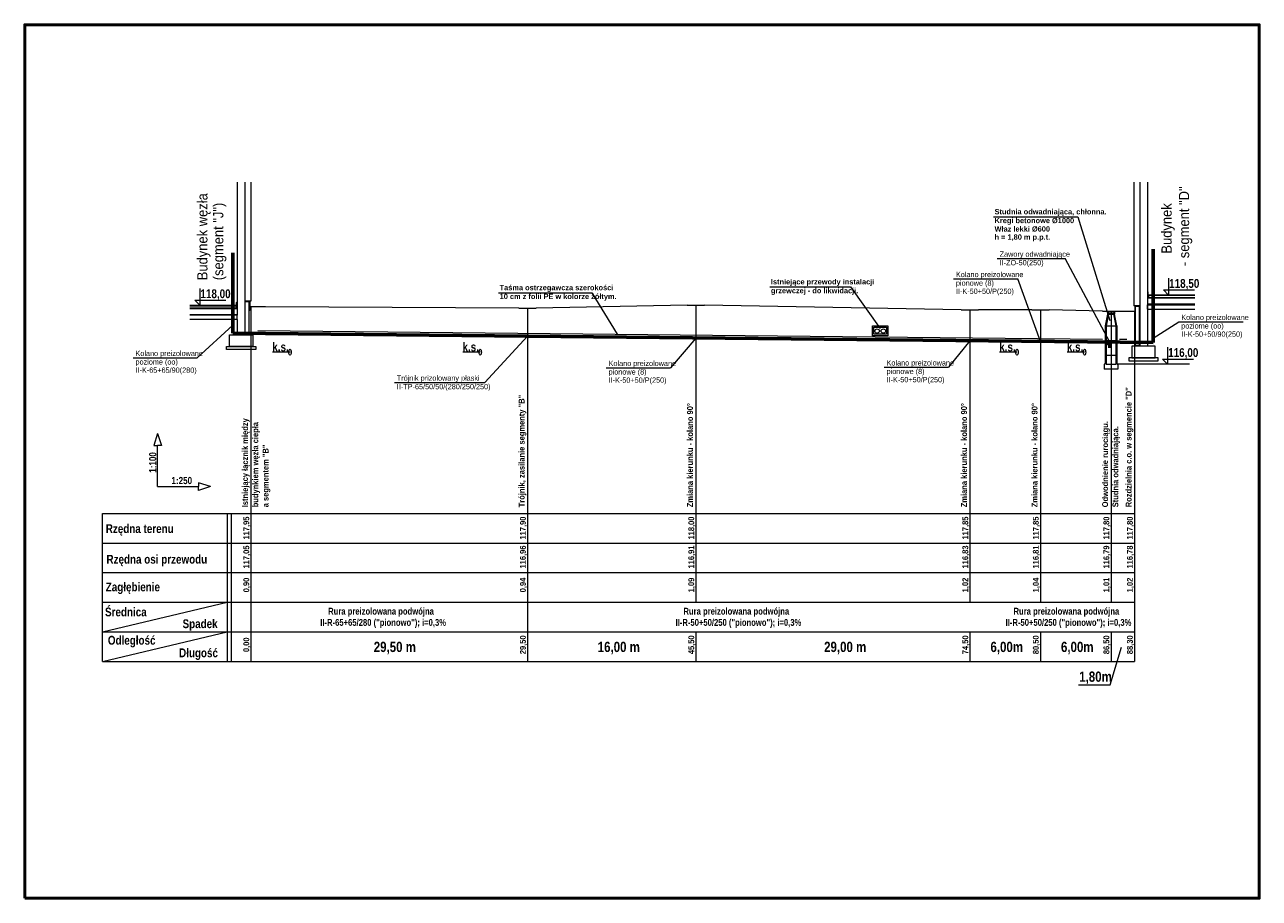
# Model space of a CAD drawing. Header units: millimetres. Extents: x -13172 to 86547, y 20 to 116183.
# Tile 33 of 52: x 3492 to 7692, y 57220 to 60190. Entities that reach past the tile are written whole.
import ezdxf
from ezdxf.enums import TextEntityAlignment as Align

# ---------------------------------------------------------------- set-up
doc = ezdxf.new("R2010")
doc.units = ezdxf.units.MM
doc.header["$LTSCALE"] = 0.7
doc.layers.add('________________nie_druk', color=3, linetype='Continuous', lineweight=50, plot=False)
for name, color, linetype, lineweight in [('____________co_odnośniki', 7, 'Continuous', 15), ('____________co_rury_zasilanie', 1, 'Continuous', 60), ('____________co_urządzenia', 1, 'Continuous', 30), ('____________gaz_odnośniki', 7, 'Continuous', 15), ('____________gaz_opisy', 7, 'Continuous', 30), ('____________gaz_rury', 42, 'Continuous', 60), ('____________kan_s_rury', 36, 'Continuous', 60), ('ETYKIETY_PRZEWODOW', 7, 'Continuous', 18)]:
    doc.layers.add(name, color=color, linetype=linetype, lineweight=lineweight)
doc.layers.add('ARMATURA', color=7, linetype='Continuous')
doc.styles.add('arial', font='arial.ttf', dxfattribs={"width": 0.9})
doc.styles.add('Ariel', font='arialbd.ttf', dxfattribs={"width": 0.8})

# ---------------------------------------------------------------- blocks, each defined once
blk = doc.blocks.new('ss')
at = {"layer": '____________co_urządzenia', "color": 7, "lineweight": 20}
blk.add_circle((-17.7, -13.4), 10, dxfattribs=at)

msp = doc.modelspace()

# ---------------------------------------------------------------- linework, layer by layer
at = {"layer": '________________nie_druk'}
msp.add_lwpolyline([(3491.775, 57220.135), (7691.775, 57220.135), (7691.775, 60190.135), (3491.775, 60190.135)], close=True, dxfattribs=at)
at = {"layer": '____________co_odnośniki'}
for p, q in [((4261.339, 59231.115), (4261.339, 58024.83)), ((7187.268, 59216.115), (7187.268, 58226.43)), ((7267.268, 59216.115), (7267.268, 58024.83)), ((5202.314, 59129.541), (5202.314, 58024.83)), ((3943.825, 58800.177), (3930.919, 58759.335)), ((3943.825, 58800.177), (3956.731, 58759.335)), ((3930.919, 58759.335), (3943.825, 58759.335)), ((3943.825, 58619.611), (3943.825, 58759.335)), ((3956.731, 58759.335), (3943.825, 58759.335)), ((4124.392, 58619.611), (4083.549, 58632.517)), ((4083.549, 58632.517), (4083.549, 58619.611)), ((3943.825, 58619.611), (4083.549, 58619.611)), ((4124.392, 58619.611), (4083.549, 58606.705)), ((4083.549, 58606.705), (4083.549, 58619.611)), ((3756.823, 58024.83), (3756.823, 58528.83)), ((3756.823, 58528.83), (7267.268, 58528.83)), ((4180.127, 58528.83), (4180.127, 58024.83)), ((4194.103, 58528.83), (4194.103, 58024.83)), ((3756.823, 58428.03), (7267.268, 58428.03)), ((3756.823, 58327.23), (7267.268, 58327.23)), ((3756.823, 58125.63), (4180.127, 58226.43)), ((3756.823, 58226.43), (7267.268, 58226.43)), ((3756.823, 58024.83), (4180.127, 58125.63)), ((3756.823, 58125.63), (7267.268, 58125.63)), ((5775.088, 58125.63), (5775.088, 58024.83)), ((6707.268, 58125.63), (6707.268, 58024.83)), ((6947.268, 58125.63), (6947.268, 58024.83)), ((7187.268, 58125.63), (7187.268, 58024.83)), ((7184.071, 57945.402), (7223.278, 58073.967)), ((3756.823, 58024.83), (7267.268, 58024.83)), ((7076.477, 57945.402), (7184.071, 57945.402))]:
    msp.add_line(p, q, dxfattribs=at)
at = {"layer": '____________co_rury_zasilanie'}
for p, q in [((4199.819, 59141.115), (4199.819, 59414.627)), ((7330.486, 59109.654), (7330.486, 59426.771)), ((4199.819, 59141.115), (5200.814, 59131.056)), ((5203.814, 59131.026), (7330.486, 59109.654)), ((7183.442, 59111.132), (7183.442, 59091.726))]:
    msp.add_line(p, q, dxfattribs=at)
msp.add_circle((5202.314, 59131.041), 1.5, dxfattribs=at)
at = {"layer": '____________co_urządzenia', "color": 7, "lineweight": 20}
for p, q in [((7175.168, 59206.115), (7167.268, 59166.615)), ((7179.168, 59206.115), (7171.268, 59166.615)), ((7175.168, 59206.115), (7199.368, 59206.115)), ((7175.268, 59216.115), (7175.268, 59206.115)), ((7175.268, 59211.115), (7199.268, 59211.115)), ((7177.268, 59216.115), (7177.268, 59206.115)), ((7195.368, 59206.115), (7203.268, 59166.615)), ((7197.268, 59216.115), (7197.268, 59206.115)), ((7199.268, 59216.115), (7199.268, 59206.115)), ((7207.268, 59166.615), (7199.368, 59206.115)), ((7167.268, 59166.615), (7207.268, 59166.615)), ((7167.268, 59166.615), (7167.268, 59036.115)), ((7171.268, 59166.615), (7171.268, 59036.115)), ((7203.268, 59166.615), (7203.268, 59036.115)), ((7207.268, 59166.615), (7207.268, 59036.115)), ((7167.268, 59116.615), (7207.268, 59116.615)), ((7167.268, 59066.615), (7207.268, 59066.615)), ((7163.571, 59036.115), (7163.571, 59018.893)), ((7167.268, 59036.115), (7163.571, 59036.115)), ((7210.964, 59018.893), (7163.571, 59018.893)), ((7171.268, 59036.115), (7203.268, 59036.115)), ((7207.268, 59036.115), (7210.964, 59036.115)), ((7210.964, 59036.115), (7210.964, 59018.893))]:
    msp.add_line(p, q, dxfattribs=at)
for points in [[(6375.911, 59166.32), (6428.625, 59166.32), (6428.625, 59132.483), (6375.911, 59132.483)], [(6380.911, 59161.32), (6423.625, 59161.32), (6423.625, 59137.483), (6380.911, 59137.483)]]:
    msp.add_lwpolyline(points, close=True, dxfattribs=at)
for centre in [(6391.664, 59148.511), (6412.871, 59148.511)]:
    msp.add_circle(centre, 7.569, dxfattribs=at)
at = {"layer": '____________gaz_odnośniki'}
for p, q in [((4214.339, 59654.4), (4214.339, 59203.115)), ((4240.839, 59654.4), (4240.839, 59136.115)), ((4260.839, 59654.4), (4260.839, 59401.115)), ((4261.339, 59654.4), (4261.339, 59401.115)), ((7264.706, 59654.4), (7264.706, 59386.115)), ((7265.206, 59654.4), (7265.206, 59386.115)), ((7285.206, 59654.4), (7285.206, 59097.75)), ((7311.706, 59654.4), (7311.706, 59173.115)), ((6787.615, 59537.129), (7074.941, 59537.129)), ((7074.941, 59537.129), (7182.912, 59184.651)), ((4260.839, 59401.161), (4260.839, 59250.115)), ((4261.339, 59401.161), (4261.339, 59249.809)), ((7264.706, 59386.161), (7264.706, 59234.809)), ((7265.206, 59386.161), (7265.206, 59235.115)), ((7383.017, 59328.409), (7383.017, 59271.115)), ((4087.573, 59293.409), (4087.573, 59236.115)), ((5103.969, 59279.043), (5421.107, 59279.043)), ((5421.107, 59279.043), (5507.283, 59137.976)), ((6026.715, 59298.861), (6300.635, 59298.861)), ((6300.635, 59298.861), (6402.443, 59157.794)), ((7472.137, 59271.115), (7312.706, 59271.115)), ((7312.706, 59269.115), (7312.706, 59271.115)), ((7312.706, 59269.115), (7314.706, 59269.115)), ((7472.137, 59269.115), (7314.706, 59269.115)), ((7314.706, 59269.115), (7314.706, 59262.115)), ((7472.137, 59262.115), (7314.706, 59262.115)), ((7365.607, 59288.524), (7471.63, 59288.524)), ((7365.607, 59288.524), (7383.017, 59271.115)), ((4053.908, 59236.115), (4213.339, 59236.115)), ((4053.908, 59234.115), (4211.339, 59234.115)), ((4053.908, 59227.115), (4211.339, 59227.115)), ((4053.908, 59225.115), (4213.339, 59225.115)), ((4070.164, 59253.524), (4176.186, 59253.524)), ((4070.164, 59253.524), (4087.573, 59236.115)), ((4211.339, 59234.115), (4211.339, 59227.115)), ((4213.339, 59234.115), (4211.339, 59234.115)), ((4213.339, 59234.115), (4213.339, 59236.115)), ((4260.839, 59250.115), (4240.839, 59250.115)), ((4242.339, 59136.115), (4242.339, 59248.115)), ((4255.339, 59248.115), (4242.339, 59248.115)), ((4255.339, 59139.115), (4255.339, 59248.115)), ((4311.339, 59231.115), (4257.839, 59231.115)), ((4311.339, 59231.115), (4257.839, 59231.115)), ((5172.886, 59226.115), (4311.339, 59231.115)), ((5172.886, 59226.115), (5231.742, 59226.115)), ((5202.314, 59226.115), (5202.314, 59132.541)), ((5745.66, 59236.115), (5231.742, 59226.115)), ((5745.66, 59236.115), (5804.517, 59236.115)), ((5775.088, 59236.115), (5775.088, 58226.43)), ((6677.839, 59221.115), (5804.517, 59236.115)), ((6677.839, 59221.115), (6736.696, 59221.115)), ((6707.268, 59221.115), (6707.268, 58226.43)), ((6917.839, 59221.115), (6736.696, 59221.115)), ((6917.839, 59221.115), (6976.696, 59221.115)), ((6947.268, 59221.115), (6947.268, 58226.43)), ((7157.839, 59216.115), (6976.696, 59221.115)), ((7265.206, 59235.115), (7285.206, 59235.115)), ((7270.706, 59233.115), (7283.706, 59233.115)), ((7270.706, 59100.75), (7270.706, 59233.115)), ((7283.706, 59100.75), (7283.706, 59233.115)), ((7311.706, 59238.115), (7472.137, 59238.115)), ((7311.706, 59223.115), (7311.706, 59238.115)), ((7311.706, 59223.115), (7472.137, 59223.115)), ((7472.137, 59260.115), (7312.706, 59260.115)), ((7472.137, 59240.115), (7312.706, 59240.115)), ((4053.908, 59205.115), (4213.339, 59205.115)), ((4214.339, 59203.115), (4053.908, 59203.115)), ((4214.339, 59188.115), (4053.908, 59188.115)), ((4214.339, 59188.115), (4214.339, 59203.115)), ((4214.339, 59188.115), (4214.339, 59136.115)), ((7157.839, 59216.115), (7268.206, 59216.115)), ((7175.268, 59216.115), (7199.268, 59216.115)), ((4255.339, 59139.115), (4242.339, 59139.115)), ((7311.706, 59173.115), (7311.706, 59097.75)), ((7270.706, 59100.75), (7283.706, 59100.75)), ((4394.339, 59076.589), (4335.102, 59076.589)), ((5041.314, 59076.589), (4982.078, 59076.589)), ((6867.268, 59076.589), (6808.031, 59076.589)), ((7097.268, 59076.589), (7038.031, 59076.589)), ((7362.244, 59053.524), (7468.267, 59053.524)), ((7362.244, 59053.524), (7379.654, 59036.115)), ((7379.654, 59093.409), (7379.654, 59036.115)), ((7454.45, 59036.115), (7210.964, 59036.115))]:
    msp.add_line(p, q, dxfattribs=at)
for points in [[(7312.006, 59271.415), (7314.006, 59271.415), (7314.006, 59280.415, 0.41421356), (7313.006, 59281.415), (7312.006, 59281.415)], [(4214.039, 59236.415), (4212.039, 59236.415), (4212.039, 59245.415, -0.41421356), (4213.039, 59246.415), (4214.039, 59246.415)]]:
    msp.add_lwpolyline(points, format="xyb", close=True, dxfattribs=at)
for points in [[(4257.839, 59233.615), (4256.839, 59233.615), (4256.839, 59248.615), (4257.839, 59248.615)], [(4257.839, 59218.115), (4256.839, 59218.115), (4256.839, 59233.115), (4257.839, 59233.115)], [(7268.206, 59218.615), (7269.206, 59218.615), (7269.206, 59233.615), (7268.206, 59233.615)], [(7268.206, 59203.115), (7269.206, 59203.115), (7269.206, 59218.115), (7268.206, 59218.115)], [(4268.339, 59096.115), (4188.339, 59096.115), (4188.339, 59136.115), (4268.339, 59136.115)], [(4278.339, 59086.115), (4178.339, 59086.115), (4178.339, 59096.115), (4278.339, 59096.115)], [(7257.706, 59057.75), (7337.706, 59057.75), (7337.706, 59097.75), (7257.706, 59097.75)], [(7247.706, 59047.75), (7347.706, 59047.75), (7347.706, 59057.75), (7247.706, 59057.75)]]:
    msp.add_lwpolyline(points, close=True, dxfattribs=at)
at = {"layer": '____________gaz_rury', "color": 7, "lineweight": 15}
for p, q in [((4284.589, 59150.263), (7157.953, 59121.389)), ((7216.582, 59120.799), (7241.456, 59120.55))]:
    msp.add_line(p, q, dxfattribs=at)
at = {"layer": 'ARMATURA'}
for p, q in [((7176.442, 59104.929), (7176.442, 59101.429)), ((7176.442, 59101.429), (7179.942, 59101.429))]:
    msp.add_line(p, q, dxfattribs=at)
at = {"layer": 'ARMATURA', "const_width": 3.5}
msp.add_lwpolyline([(7183.442, 59099.679, 1), (7183.442, 59103.179, 1)], format="xyb", close=True, dxfattribs=at)
at = {"layer": 'ETYKIETY_PRZEWODOW'}
for p, q in [((6800.268, 59395.365), (7031.299, 59395.365)), ((7183.442, 59111.132), (7031.299, 59395.365)), ((6651.651, 59326.107), (6870.041, 59326.107)), ((6947.268, 59113.505), (6870.041, 59326.107)), ((7330.486, 59124.5), (7418.263, 59180.361)), ((7418.263, 59180.361), (7636.652, 59180.361)), ((4199.819, 59168.486), (4078.962, 59057.919)), ((5202.314, 59131.041), (5057.322, 58973.982)), ((5775.088, 59124.317), (5688.498, 59023.93)), ((6707.268, 59115.917), (6634.072, 59025.628)), ((3860.572, 59057.919), (4078.962, 59057.919)), ((5470.108, 59023.93), (5688.498, 59023.93)), ((6415.682, 59025.628), (6634.072, 59025.628)), ((4749.577, 58973.982), (5057.322, 58973.982))]:
    msp.add_line(p, q, dxfattribs=at)

# ---------------------------------------------------------------- block references
at = {"layer": '____________kan_s_rury', "xscale": 0.4}
for p in [(4401.4, 59090.025), (5048.375, 59090.025), (6874.329, 59090.025), (7104.329, 59090.025)]:
    msp.add_blockref('ss', p, dxfattribs=at)

# ---------------------------------------------------------------- texts
at = {"layer": '____________gaz_opisy', "style": 'Ariel', "width": 0.8}
for s, height, p in [('Studnia odwadniająca, chłonna.', 18, (6791.223, 59545.434)), ('Kregi betonowe %%c1000', 18, (6791.223, 59515.434)), ('Właz lekki %%c600', 18, (6791.223, 59486.861)), ('h = 1,80 m p.p.t.', 18, (6791.223, 59459.275)), ('Taśma ostrzegawcza szerokości', 18, (5107.577, 59287.348)), ('Istniejące przewody instalacji', 18, (6030.323, 59307.166)), ('118,50', 30, (7385.159, 59295.447)), ('118,00', 30, (4089.715, 59260.447)), ('10 cm z folii PE w kolorze żółtym.', 18, (5107.577, 59257.348)), ('grzewczej - do likwidacji.', 18, (6030.323, 59277.166)), ('k.s.', 30, (4334.103, 59079.684)), ('k.s.', 30, (4981.078, 59079.684)), ('k.s.', 30, (6807.032, 59079.684)), ('k.s.', 30, (7037.032, 59079.684)), ('116,00', 30, (7381.796, 59060.447)), ('1:250', 24.5, (3991.147, 58628.219)), ('Rzędna terenu', 30, (3767.547, 58461.916)), ('Rzędna osi przewodu', 30, (3769.945, 58357.816)), ('Zagłębienie', 30, (3767.547, 58263.728)), ('Średnica', 30, (3765.15, 58178.582)), ('Rura preizolowana podwójna', 23.275, (4524.045, 58184.486)), ('Rura preizolowana podwójna', 23.275, (5732.75, 58184.486)), ('Rura preizolowana podwójna', 23.275, (6855.555, 58184.486)), ('Spadek', 30, (4028.853, 58138.601)), ('II-R-65+65/280 ("pionowo"); i=0,3%', 23.275, (4497.237, 58146.422)), ('II-R-50+50/250 ("pionowo"); i=0,3%', 23.275, (5705.942, 58146.422)), ('II-R-50+50/250 ("pionowo"); i=0,3%', 23.275, (6828.747, 58146.422)), ('Odległość', 30, (3774.739, 58082.415)), ('29,50 m', 35, (4679.222, 58057.343)), ('16,00 m', 35, (5441.06, 58057.343)), ('29,00 m', 35, (6211.281, 58057.343)), ('6,00m', 35, (6777.103, 58057.343)), ('6,00m', 35, (7017.103, 58057.343)), ('Długość', 30, (4016.867, 58039.615)), ('1,80m', 35, (7079.106, 57956.132))]:
    msp.add_text(s, height=height, dxfattribs=at).set_placement(p)
for s, height, p in [('Istniejący łącznik między', 20, (4251.269, 58549.417)), ('Trójnik, zasilanie segmenty "B"', 20, (5192.244, 58549.417)), ('Zmiana kierunku - kolano 90%%d', 20, (5765.018, 58549.417)), ('Zmiana kierunku - kolano 90%%d', 20, (6697.198, 58549.417)), ('Zmiana kierunku - kolano 90%%d', 20, (6937.198, 58549.417)), ('Rozdzielnia c.o. w segmencie "D"', 20, (7257.198, 58549.417)), ('budynkiem węzła ciepła', 20, (4286.269, 58549.417)), ('Odwodnienie rurociągu.', 20, (7177.198, 58549.417)), ('Studnia odwadniająca.', 20, (7212.198, 58549.417)), ('1:100', 24.5, (3939.515, 58666.883)), ('a segmentem "B"', 20, (4321.269, 58549.417))]:
    msp.add_text(s, height=height, rotation=90, dxfattribs=at).set_placement(p)
for s, p in [('117,95', (4245.558, 58478.884)), ('117,90', (5186.533, 58478.884)), ('118,00', (5759.307, 58478.884)), ('117,85', (6691.487, 58478.884)), ('117,85', (6931.487, 58478.884)), ('117,80', (7171.487, 58478.884)), ('117,80', (7251.487, 58478.884)), ('117,05', (4245.558, 58380.446)), ('116,96', (5186.533, 58380.446)), ('116,91', (5759.307, 58380.446)), ('116,83', (6691.487, 58380.446)), ('116,81', (6931.487, 58380.446)), ('116,79', (7171.487, 58380.446)), ('116,78', (7251.487, 58380.446)), ('0,90', (4245.558, 58285.278)), ('0,94', (5186.533, 58285.278)), ('1,09', (5759.307, 58285.278)), ('1,02', (6691.487, 58285.278)), ('1,04', (6931.487, 58285.278)), ('1,01', (7171.487, 58285.278)), ('1,02', (7251.487, 58285.278)), ('0,00', (4245.558, 58082.029)), ('29,50', (5186.533, 58082.029)), ('45,50', (5759.307, 58082.029)), ('74,50', (6691.487, 58082.029)), ('80,50', (6931.487, 58082.029)), ('86,50', (7171.487, 58082.029)), ('88,30', (7251.487, 58082.029))]:
    msp.add_text(s, height=20, rotation=90, dxfattribs=at).set_placement(p, align=Align.MIDDLE_CENTER)
at = {"layer": 'ETYKIETY_PRZEWODOW', "style": 'arial', "width": 0.9}
for s, p in [('Budynek węzła', (4113.527, 59321.388)), ('- segment "D"', (7453.143, 59369.426)), ('(segment "J")', (4167.638, 59321.388)), ('Budynek ', (7393.726, 59411.866))]:
    msp.add_text(s, height=35, rotation=90, dxfattribs=at).set_placement(p)
for s, p in [('Zawory odwadniające', (6808.364, 59401.222)), ('II-ZO-50(250)', (6808.364, 59372.198)), ('Kolano preizolowane', (6659.747, 59331.963)), ('pionowe (8)', (6659.747, 59302.94)), ('II-K-50+50/P(250)', (6659.747, 59274.929)), ('Kolano preizolowane', (7426.358, 59186.217)), ('poziome (oo)', (7426.358, 59157.194)), ('II-K-50+50/90(250)', (7426.358, 59129.183)), ('poziome (oo)', (3868.668, 59034.752)), ('Kolano preizolowane', (3868.668, 59063.775)), ('II-K-65+65/90(280)', (3868.668, 59006.741)), ('pionowe (8)', (5478.203, 59000.764)), ('Kolano preizolowane', (5478.203, 59029.787)), ('pionowe (8)', (6423.777, 59002.461)), ('Kolano preizolowane', (6423.777, 59031.484)), ('Trójnik prizolowany płaski', (4757.673, 58979.839)), ('II-TP-65/50/50/(280/250/250)', (4757.673, 58950.816)), ('II-K-50+50/P(250)', (5478.203, 58972.753)), ('II-K-50+50/P(250)', (6423.777, 58974.45))]:
    msp.add_text(s, height=18, dxfattribs=at).set_placement(p)

doc.saveas('drawing.dxf')
